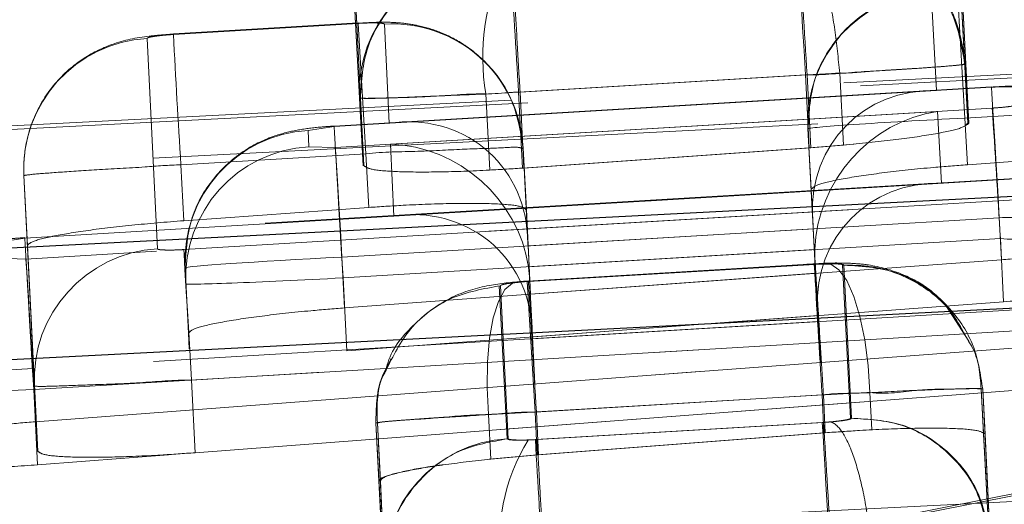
# Model space of a CAD drawing. Header units: millimetres. Extents: x 19 to 411, y 18 to 285.
# Tile 20 of 58: x 211.048 to 212.926, y 251.269 to 252.192. Entities that reach past the tile are written whole.
import ezdxf

# ---------------------------------------------------------------- set-up
doc = ezdxf.new("R2010")
doc.units = ezdxf.units.MM
doc.linetypes.add('HIDDEN', pattern=[1.905, 1.27, -0.635])

msp = doc.modelspace()

# ---------------------------------------------------------------- linework, layer by layer
at = {"color": 7, "linetype": 'HIDDEN', "lineweight": 18}
for p, q in [((212.850649, 252.107547), (212.835066, 252.399051)), ((212.838013, 252.399178), (212.852299, 252.107599)), ((211.680725, 252.334186), (211.696401, 252.042675)), ((211.698048, 252.042816), (211.683668, 252.334402)), ((212.856434, 251.994976), (212.841511, 252.273628)), ((212.858085, 251.995043), (212.844457, 252.273784)), ((212.796453, 252.057084), (212.786332, 252.245852)), ((212.850939, 252.004677), (212.836023, 252.253258)), ((211.69363, 252.185905), (211.341429, 252.164835)), ((211.693689, 252.184936), (211.341556, 252.163866)), ((211.687796, 252.196596), (211.703021, 251.913839)), ((211.690739, 252.196835), (211.704664, 251.914003)), ((211.693689, 252.184936), (211.708512, 251.93634)), ((211.753115, 251.994686), (211.743839, 252.183498)), ((211.291146, 252.156415), (211.310931, 251.755395)), ((211.341251, 252.164805), (211.32686, 252.163508)), ((213.888023, 252.136679), (205.469146, 251.704247)), ((212.612003, 252.090225), (212.612007, 252.090202)), ((212.612007, 252.090202), (212.619055, 251.952977)), ((212.850645, 252.107607), (212.850649, 252.107547)), ((212.850649, 252.107547), (212.856434, 251.994976)), ((212.852299, 252.107599), (212.852303, 252.107532)), ((212.858088, 251.994969), (212.852303, 252.107525)), ((211.999472, 252.053918), (212.546762, 252.086641)), ((212.549716, 252.086827), (212.002426, 252.054082)), ((212.546762, 252.086641), (212.553896, 251.947822)), ((212.549716, 252.086827), (212.556846, 251.948038)), ((212.7744, 252.056742), (211.647924, 251.989366)), ((211.647984, 251.988397), (212.796453, 252.057084)), ((212.901588, 252.063373), (211.753115, 251.994686)), ((212.901529, 252.064349), (211.775087, 251.996973)), ((211.999472, 252.053918), (212.006908, 251.909205)), ((212.002426, 252.054089), (212.009862, 251.909406)), ((211.696401, 252.042675), (211.703021, 251.913839)), ((211.698044, 252.042854), (211.698048, 252.042816)), ((211.698048, 252.042816), (211.704664, 251.914003)), ((211.937174, 252.050722), (211.944643, 251.905353)), ((212.798588, 252.017306), (211.650025, 251.948611)), ((211.755071, 251.954892), (212.9029, 252.023542)), ((212.805934, 251.880282), (212.798588, 252.017306)), ((213.203806, 252.025777), (212.850939, 252.004677)), ((212.850939, 252.004677), (212.855514, 251.915635)), ((211.598296, 251.980992), (211.647984, 251.988397)), ((211.599886, 251.950042), (211.598296, 251.980992)), ((212.551527, 251.984441), (212.557465, 251.86889)), ((212.551527, 251.984441), (212.560471, 251.817675)), ((212.853171, 251.992242), (212.856434, 251.994976)), ((211.650025, 251.948611), (211.599886, 251.950042)), ((211.761806, 251.817831), (211.755071, 251.954892)), ((212.006908, 251.909205), (212.553896, 251.947822)), ((212.008379, 251.947747), (212.016571, 251.780973)), ((212.008379, 251.947747), (212.014426, 251.830035)), ((212.014426, 251.830035), (212.008379, 251.947747)), ((212.009862, 251.909406), (212.556846, 251.948038)), ((212.553896, 251.947822), (212.638795, 251.955034)), ((212.556846, 251.948038), (212.619055, 251.952977)), ((212.855514, 251.915635), (213.208184, 251.940632)), ((211.355645, 251.91524), (211.708512, 251.93634)), ((211.708512, 251.93634), (211.713757, 251.834282)), ((213.509623, 251.92237), (211.761806, 251.817831)), ((213.509567, 251.923339), (211.783774, 251.820119)), ((211.355645, 251.91524), (211.361103, 251.809017)), ((211.076125, 251.493984), (211.05634, 251.895019)), ((211.05634, 251.895019), (211.063195, 251.761624)), ((211.05634, 251.895019), (211.063195, 251.761624)), ((212.783884, 251.879939), (211.058058, 251.776719)), ((211.058117, 251.775743), (212.805934, 251.880282)), ((213.210762, 251.864584), (211.060159, 251.735957)), ((211.361069, 251.753957), (213.510945, 251.88254)), ((212.566063, 251.708829), (212.557465, 251.86889)), ((211.713757, 251.834282), (211.361103, 251.809017)), ((212.022331, 251.668917), (212.014426, 251.830035)), ((212.017596, 251.761028), (212.916456, 251.814784)), ((212.916456, 251.814784), (212.920569, 251.734765)), ((212.561708, 251.793572), (211.662848, 251.739816)), ((212.561708, 251.793572), (212.566063, 251.708829)), ((211.008429, 251.768337), (211.058117, 251.775743)), ((212.918501, 251.775005), (212.018289, 251.72116)), ((212.918501, 251.775005), (212.924696, 251.65438)), ((211.063195, 251.761624), (211.082499, 251.369932)), ((211.664893, 251.70003), (212.564737, 251.753846)), ((212.017596, 251.761028), (212.022331, 251.668917)), ((211.060159, 251.735957), (211.01002, 251.737395)), ((211.662848, 251.739816), (211.667832, 251.642817)), ((212.920569, 251.734765), (212.022331, 251.668917)), ((212.564968, 251.733796), (212.569952, 251.640873)), ((212.564968, 251.733796), (212.570399, 251.628147)), ((211.363494, 251.719581), (211.369898, 251.594917)), ((212.5635, 251.726726), (212.01602, 251.693995)), ((212.016072, 251.693019), (212.563574, 251.725757)), ((212.564833, 251.726815), (212.018292, 251.694122)), ((212.564725, 251.725832), (212.018318, 251.693146)), ((212.563574, 251.725757), (212.579347, 251.72648)), ((212.564725, 251.725832), (212.564841, 251.726718)), ((212.617364, 251.724125), (212.632935, 251.432681)), ((212.634515, 251.432644), (212.620214, 251.724252)), ((211.664893, 251.70003), (211.672019, 251.561323)), ((211.667832, 251.642817), (212.566063, 251.708829)), ((212.020695, 251.697035), (212.025262, 251.604119)), ((212.020695, 251.697035), (212.026313, 251.587728)), ((211.978033, 251.393416), (211.962376, 251.684898)), ((211.965218, 251.685159), (211.979602, 251.393588)), ((212.003402, 251.692051), (211.996362, 251.692505)), ((212.018318, 251.693146), (212.003402, 251.692051)), ((212.030984, 251.444445), (212.016072, 251.693019)), ((212.026287, 251.584181), (213.524494, 251.673782)), ((212.026313, 251.587728), (212.924696, 251.65438)), ((212.858155, 251.579666), (212.814417, 251.647161)), ((213.526536, 251.634003), (211.375937, 251.505376)), ((212.570399, 251.628147), (211.672019, 251.561323)), ((212.57519, 251.538949), (212.570399, 251.628147)), ((212.571193, 251.61677), (211.072985, 251.527162)), ((211.075027, 251.487376), (213.225629, 251.616003)), ((213.527758, 251.610258), (212.030716, 251.497978)), ((212.571193, 251.61677), (212.57519, 251.538949)), ((211.371448, 251.564787), (211.369898, 251.594917)), ((212.026287, 251.584181), (212.030716, 251.497978)), ((212.030716, 251.497978), (212.026313, 251.587728)), ((211.072985, 251.527162), (211.078186, 251.425923)), ((211.078186, 251.425923), (212.57519, 251.538949)), ((211.383048, 251.366982), (213.531863, 251.530336)), ((211.076125, 251.493984), (211.082499, 251.369932)), ((213.231195, 251.507626), (211.082399, 251.343922)), ((211.375937, 251.505376), (211.383048, 251.366982)), ((211.075027, 251.487376), (211.082399, 251.343922)), ((212.578289, 251.477168), (212.030984, 251.444445)), ((212.033533, 251.444587), (212.580822, 251.477325)), ((212.578289, 251.477168), (212.582007, 251.404764)), ((212.580837, 251.477317), (212.584551, 251.404972)), ((212.669451, 251.481773), (212.673113, 251.41053)), ((212.8819, 251.488396), (212.881904, 251.488359)), ((212.897476, 251.196878), (212.8819, 251.488396)), ((212.881904, 251.488359), (212.886333, 251.402134)), ((212.88475, 251.488508), (212.899052, 251.196922)), ((212.88475, 251.488501), (212.88475, 251.488508)), ((212.88475, 251.488501), (212.88918, 251.402298)), ((211.942393, 251.439565), (211.946744, 251.354845)), ((212.030984, 251.444445), (212.035175, 251.362862)), ((212.033533, 251.444587), (212.037723, 251.363048)), ((215.673037, 251.414733), (206.578016, 250.946873)), ((211.727574, 251.42348), (211.727571, 251.423517)), ((211.727571, 251.423517), (211.743228, 251.132005)), ((211.727574, 251.42348), (211.733229, 251.31339)), ((211.730417, 251.42374), (211.730413, 251.423755)), ((211.730413, 251.423755), (211.736068, 251.31368)), ((211.7448, 251.132147), (211.730417, 251.42374)), ((211.730417, 251.42374), (211.736072, 251.313665)), ((212.578889, 251.424567), (212.031584, 251.391844)), ((212.035134, 251.392046), (212.58134, 251.424724)), ((212.58134, 251.424724), (212.594904, 251.425685)), ((212.582007, 251.404764), (212.035175, 251.362862)), ((212.584551, 251.404972), (212.037723, 251.363048)), ((212.90129, 251.122633), (212.886333, 251.402134)), ((212.902866, 251.1227), (212.88918, 251.402298)), ((212.031584, 251.391844), (212.017912, 251.391181)), ((213.413335, 251.381332), (212.061357, 251.115093)), ((213.44677, 251.384625), (212.063331, 251.112187)), ((212.035175, 251.362862), (211.943708, 251.35448)), ((212.037723, 251.363048), (211.946744, 251.354845)), ((211.733229, 251.31339), (211.748432, 251.030759)), ((211.736072, 251.313665), (211.750001, 251.030938))]:
    msp.add_line(p, q, dxfattribs=at)
at = {"color": 7, "linetype": 'HIDDEN', "lineweight": 18, "flags": 128}
for points in [[(212.546762, 252.086641), (212.544035, 252.132626), (212.541405, 252.177031), (212.538958, 252.218345), (212.536782, 252.255143), (212.534945, 252.286182), (212.533519, 252.310382), (212.532546, 252.326922), (212.532062, 252.335229)], [(213.919742, 252.131396), (213.18388, 252.093592), (210.240427, 251.942398), (205.500893, 251.698927)], [(213.919742, 252.131396), (213.18388, 252.093592), (210.240427, 251.942398), (205.500893, 251.698927)], [(205.594372, 251.635076), (206.330236, 251.672888), (209.273688, 251.824112), (214.07022, 252.07054)], [(205.594372, 251.635076), (206.330236, 251.672888), (209.273688, 251.824112), (214.07022, 252.07054)], [(212.916456, 251.814784), (212.913383, 251.866171), (212.91044, 251.915352), (212.907758, 251.960227), (212.905448, 251.998866), (212.903608, 252.029622), (212.902319, 252.051161), (212.901637, 252.062575), (212.901588, 252.063373)], [(211.647984, 251.988397), (211.648028, 251.9876), (211.648714, 251.976186), (211.649999, 251.954639), (211.651839, 251.92389), (211.654149, 251.885252), (211.656835, 251.840377), (211.659778, 251.791195), (211.662848, 251.739816)], [(211.664893, 251.70003), (211.662143, 251.746008), (211.659487, 251.790413), (211.657017, 251.831727), (211.654816, 251.868525), (211.652961, 251.899557), (211.651511, 251.923756), (211.650524, 251.940297), (211.650025, 251.948611)], [(211.072985, 251.527162), (211.069912, 251.578548), (211.066969, 251.62773), (211.064286, 251.672597), (211.061973, 251.711236), (211.060137, 251.741992), (211.058848, 251.763531), (211.058162, 251.774946), (211.058117, 251.775743)], [(211.361069, 251.753957), (211.361568, 251.745643), (211.362556, 251.72911), (211.364005, 251.70491), (211.36586, 251.673879), (211.368062, 251.63708), (211.370531, 251.595767), (211.373188, 251.551361), (211.375937, 251.505376)], [(211.075027, 251.487376), (211.072277, 251.533353), (211.069621, 251.577766), (211.067151, 251.619072), (211.06495, 251.655878), (211.063094, 251.68691), (211.061645, 251.711109), (211.060658, 251.727649), (211.060159, 251.735957)], [(212.579347, 251.72648), (212.594934, 251.726405), (212.610491, 251.715706), (212.625351, 251.69483), (212.638877, 251.664677), (212.650496, 251.626538), (212.659705, 251.582035), (212.666117, 251.533085), (212.669451, 251.481773)], [(211.996362, 251.692505), (211.987857, 251.690128), (211.973604, 251.677723), (211.961247, 251.655364), (211.951319, 251.623997), (211.944234, 251.584949), (211.940296, 251.539887), (211.939674, 251.490736), (211.942393, 251.439565)], [(212.593593, 251.175979), (212.590866, 251.221956), (212.588232, 251.266369), (212.585788, 251.307683), (212.583609, 251.344481), (212.581776, 251.37552), (212.580346, 251.39972), (212.579373, 251.41626), (212.578889, 251.424567)]]:
    msp.add_lwpolyline(points, dxfattribs=at)
at = {"color": 7, "linetype": 'Continuous', "lineweight": 25, "flags": 128}
for points in [[(205.327086, 251.46448), (206.06295, 251.502269), (209.00641, 251.653449), (213.745952, 251.896867)], [(214.227764, 251.708263), (213.491898, 251.670459), (210.548438, 251.519212), (205.751896, 251.272754)]]:
    msp.add_lwpolyline(points, dxfattribs=at)
at = {"color": 7, "linetype": 'HIDDEN', "lineweight": 18}
for centre, radius, start, end in [((96.579129, 245.198476), 116.174982, 3.39922631, 3.52203949), ((211.945605, 252.054994), 0.249508, 93.309108, 182.830067), ((212.342069, 252.120373), 0.410842, 153.773437, 189.760624), ((398.94332, 263.28098), 187.28067, 183.36062999, 183.43681604), ((212.800734, 251.996757), 0.249511, 93.309036, 182.829235), ((211.759204, 251.934441), 0.249531, 3.056701, 93.530152), ((211.305534, 251.907333), 0.249497, 93.306039, 182.828985), ((227.257433, 252.94107), 15.934842, 182.7956445, 183.6910542), ((187.085253, 250.278119), 25.87658, 3.3162496, 3.8676429), ((211.612696, 251.731902), 0.249506, 93.308593, 182.830582), ((211.61428, 251.700958), 0.2495, 93.307261, 182.831914), ((211.325329, 251.506304), 0.249507, 93.308155, 182.830116), ((291.878679, 256.295987), 79.446666, 183.29780385, 183.47739624), ((176.31637, 249.383113), 35.776604, 3.3032539, 3.7020635), ((140.731425, 246.927003), 71.990553, 3.38377974, 3.58197462), ((211.99244, 251.144317), 0.249515, 93.309959, 182.828312), ((212.317283, 251.204122), 0.353007, 148.001172, 190.566522), ((341.856868, 258.953907), 130.045335, 183.33359778, 183.44331356)]:
    msp.add_arc(centre, radius, start, end, dxfattribs=at)
for centre, major_axis, ratio, start_param, end_param in [((212.549263, 252.091753), (0.305443, 0.016164), 0.01617095, 4.71301831, 4.91841771), ((212.811321, 251.808503), (0.1945, -0.173621), 0.91538181, 2.31511384, 3.87752196), ((212.813455, 251.768722), (0.173715, 0.194606), 0.91538181, 0.8326149, 2.31511384), ((211.767984, 251.746101), (0.174186, 0.194255), 0.91537876, 5.53888526, 7.11803478), ((212.85111, 252.000254), (0.299583, 0.015813), 0.01475509, 1.57059437, 3.14177058), ((211.769939, 251.70631), (0.194072, -0.174023), 0.91537876, 0.83484948, 2.31734841), ((212.820803, 251.631699), (0.1945, -0.173621), 0.91538181, 2.31511384, 3.87752196), ((211.776673, 251.569249), (0.174186, 0.194255), 0.91537876, 5.53888526, 7.11803478), ((212.561758, 251.793577), (-0.012829, 0.249679), 0.00019859, 1.4741124, 1.570798), ((212.017547, 251.761028), (-0.012829, 0.249679), 0.00019859, 4.71239065, 4.79233485), ((212.81464, 251.746621), (0.013441, -0.250618), 0.99610417, 4.63022767, 4.71013686), ((211.663077, 251.735392), (0.299583, 0.015813), 0.01475509, 1.57077566, 3.14157198), ((211.771025, 251.684203), (0.012316, -0.250675), 0.99610388, 1.57304836, 1.66969895), ((211.664666, 251.704448), (0.299583, 0.015813), 0.01475509, 3.14157198, 4.71236831), ((211.073211, 251.522741), (0.299583, 0.015813), 0.01475509, 1.57077566, 3.14157198), ((211.074801, 251.491796), (0.299583, 0.015813), 0.01475509, 3.14157198, 4.71236831), ((212.578702, 251.472684), (0.300409, 0.015863), 0.01495806, 1.263129, 1.57138407), ((212.033341, 251.440199), (0.298905, 0.015773), 0.01458764, 1.56938612, 1.87920442)]:
    msp.add_ellipse(centre, major_axis=major_axis, ratio=ratio, start_param=start_param, end_param=end_param, dxfattribs=at)
for points, knots in [([(212.612003, 252.090225), (212.609265, 252.118223), (212.603789, 252.17422), (212.589135, 252.248357), (212.571675, 252.304435), (212.55824, 252.326816), (212.549679, 252.334273), (212.547252, 252.335396), (212.54563, 252.336146)], [0, 0, 0, 0, 0.22691655, 0.45383916, 0.6807738, 0.90769119, 0.93832127, 1, 1, 1, 1]), ([(212.586109, 252.343343), (212.619204, 252.341525), (212.685394, 252.33789), (212.771629, 252.28478), (212.83419, 252.205302), (212.84516, 252.140172), (212.850645, 252.107607)], [0, 0, 0, 0, 0.2499987, 0.4999938, 0.74999389, 1, 1, 1, 1]), ([(212.852299, 252.107599), (212.846822, 252.140164), (212.835867, 252.205293), (212.773306, 252.284773), (212.687065, 252.337886), (212.620863, 252.341509), (212.587763, 252.343321)], [0, 0, 0, 0, 0.25000678, 0.50000187, 0.74999924, 1, 1, 1, 1]), ([(211.932849, 252.30425), (211.900547, 252.29861), (211.835943, 252.287329), (211.757137, 252.225525), (211.704199, 252.140665), (211.700096, 252.075457), (211.698044, 252.042854)], [0, 0, 0, 0, 0.24999685, 0.50000132, 0.75000903, 1, 1, 1, 1]), ([(212.002415, 252.054089), (212.000641, 252.084954), (211.997092, 252.146683), (211.99255, 252.226105), (211.989263, 252.284574), (211.988673, 252.296668), (211.988378, 252.302715)], [0, 0, 0, 0, 0.24999921, 0.50000574, 0.75000063, 1, 1, 1, 1]), ([(212.835971, 252.254227), (212.826551, 252.253561), (212.801555, 252.251794), (212.765741, 252.247186), (212.717492, 252.235465), (212.658777, 252.207556), (212.601765, 252.155325), (212.557054, 252.077049), (212.553487, 252.016595), (212.551556, 251.983882)], [0, 0, 0, 0, 0.06315795, 0.167583, 0.26963614, 0.41124323, 0.59828793, 0.78262546, 1, 1, 1, 1]), ([(211.743839, 252.183498), (211.743616, 252.183784), (211.743026, 252.184542), (211.737232, 252.185436), (211.725739, 252.185914), (211.710529, 252.185768), (211.699205, 252.185209), (211.693689, 252.184936)], [0, 0, 0, 0, 0.13049089, 0.34618118, 0.56580692, 0.78850584, 1, 1, 1, 1]), ([(212.008335, 251.947732), (212.002962, 251.980348), (211.993587, 252.03726), (211.948339, 252.102289), (211.901034, 252.143354), (211.854085, 252.168052), (211.81151, 252.181001), (211.773482, 252.186325), (211.737936, 252.18791), (211.709518, 252.186195), (211.693738, 252.185242)], [0, 0, 0, 0, 0.2177351, 0.37992731, 0.51643282, 0.63329464, 0.73172105, 0.81343218, 0.89639914, 1, 1, 1, 1]), ([(211.32686, 252.163508), (211.316249, 252.162676), (211.280229, 252.159849), (211.228478, 252.149336), (211.162367, 252.116844), (211.106636, 252.065892), (211.069273, 251.999422), (211.056947, 251.942014), (211.05585, 251.910519), (211.056148, 251.89917), (211.056286, 251.896132), (211.056342, 251.895044), (211.056348, 251.894922)], [0, 0, 0, 0, 0.07498795, 0.25455356, 0.40163337, 0.57528076, 0.77378814, 0.9202779, 0.9788654, 0.99243382, 0.99915335, 1, 1, 1, 1]), ([(211.341556, 252.163866), (211.337639, 252.163607), (211.328033, 252.16297), (211.313775, 252.161573), (211.301205, 252.159811), (211.292706, 252.157988), (211.291667, 252.156941), (211.291146, 252.156415)], [0, 0, 0, 0, 0.1491, 0.36565267, 0.57845371, 0.78857354, 1, 1, 1, 1]), ([(212.546762, 252.086641), (212.546782, 252.086641), (212.580792, 252.08664), (212.648593, 252.093021), (212.738245, 252.097488), (212.80697, 252.102705), (212.843559, 252.105632), (212.850645, 252.107607), (212.850645, 252.107607), (212.850645, 252.107607)], [0, 0, 0, 0, 0.00012517, 0.21427224, 0.42473662, 0.63498282, 0.84797385, 0.99995697, 1, 1, 1, 1]), ([(212.852303, 252.107532), (212.852303, 252.107532), (212.852304, 252.107532), (212.847638, 252.106061), (212.820689, 252.103764), (212.764156, 252.099144), (212.688175, 252.095473), (212.634164, 252.090202), (212.612025, 252.090202), (212.612007, 252.090202)], [0, 0, 0, 0, 0.00014444, 0.15296375, 0.34158734, 0.58997294, 0.83473792, 0.99986095, 1, 1, 1, 1]), ([(212.002415, 252.054089), (212.002399, 252.054089), (211.994842, 252.05409), (211.953728, 252.050685), (211.879514, 252.048265), (211.792641, 252.044138), (211.730714, 252.042263), (211.701759, 252.041981), (211.699028, 252.042623), (211.698044, 252.042854)], [0, 0, 0, 0, 0.000101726, 0.047619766, 0.259770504, 0.472589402, 0.688524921, 0.88778646, 1, 1, 1, 1]), ([(213.216249, 251.826548), (213.210788, 251.859217), (213.201273, 251.91614), (213.1559, 251.981089), (213.108574, 252.022027), (213.061637, 252.04662), (213.01909, 252.059511), (212.981057, 252.064782), (212.945583, 252.066353), (212.917232, 252.06463), (212.90157, 252.063678)], [0, 0, 0, 0, 0.21832015, 0.38040052, 0.51686818, 0.63369467, 0.73206484, 0.81376925, 0.89712065, 1, 1, 1, 1]), ([(212.951727, 252.061935), (212.951505, 252.06222), (212.950914, 252.062979), (212.945139, 252.063873), (212.933646, 252.06435), (212.918433, 252.064205), (212.907104, 252.063645), (212.901588, 252.063373)], [0, 0, 0, 0, 0.13020364, 0.34579807, 0.56550564, 0.78845292, 1, 1, 1, 1]), ([(211.696401, 252.042675), (211.696401, 252.042675), (211.6964, 252.042675), (211.708259, 252.041326), (211.759715, 252.043199), (211.838972, 252.045234), (211.904149, 252.050722), (211.937154, 252.050722), (211.937174, 252.050722)], [0, 0, 0, 0, 0.00014463, 0.24827641, 0.50098827, 0.75405742, 0.99985195, 1, 1, 1, 1]), ([(212.9029, 252.023542), (212.908659, 252.023938), (212.920177, 252.02473), (212.935466, 252.026431), (212.946894, 252.028265), (212.952616, 252.029841), (212.953128, 252.030675), (212.953318, 252.030985)], [0, 0, 0, 0, 0.21893801, 0.43786217, 0.65669031, 0.87269215, 1, 1, 1, 1]), ([(211.647924, 251.989366), (211.638504, 251.988697), (211.613505, 251.986922), (211.577696, 251.98232), (211.529471, 251.970607), (211.470831, 251.942743), (211.413865, 251.890605), (211.369157, 251.812524), (211.365481, 251.752191), (211.363494, 251.719581)], [0, 0, 0, 0, 0.06324004, 0.16781779, 0.26995305, 0.41158306, 0.59850379, 0.78298952, 1, 1, 1, 1]), ([(212.619055, 251.952977), (212.651786, 251.95617), (212.717247, 251.962556), (212.794443, 251.973942), (212.848145, 251.985441), (212.854736, 251.991808), (212.858085, 251.995043)], [0, 0, 0, 0, 0.24787211, 0.49573535, 0.74383406, 1, 1, 1, 1]), ([(211.708512, 251.93634), (211.708533, 251.936343), (211.741867, 251.940265), (211.810221, 251.94046), (211.900664, 251.946016), (211.969445, 251.947216), (212.002706, 251.950789), (212.00838, 251.945196), (212.008379, 251.947745), (212.008379, 251.947747)], [0, 0, 0, 0, 0.00013593, 0.21464993, 0.43278969, 0.65161009, 0.86865279, 0.99987195, 1, 1, 1, 1]), ([(211.05634, 251.895019), (211.05634, 251.895019), (211.056339, 251.895019), (211.06781, 251.89732), (211.117205, 251.900877), (211.192569, 251.906261), (211.276393, 251.910122), (211.332678, 251.915241), (211.355624, 251.91524), (211.355645, 251.91524)], [0, 0, 0, 0, 0.00012711, 0.21590437, 0.42828929, 0.63992451, 0.85320158, 0.99986495, 1, 1, 1, 1]), ([(211.704664, 251.914003), (211.708231, 251.911305), (211.715365, 251.905909), (211.768474, 251.901813), (211.846248, 251.901399), (211.931696, 251.904334), (211.987834, 251.907977), (212.009862, 251.909406)], [0, 0, 0, 0, 0.21552553, 0.43107063, 0.64621692, 0.86118144, 1, 1, 1, 1]), ([(212.557465, 251.86889), (212.560643, 251.872001), (212.566998, 251.878223), (212.618542, 251.889584), (212.694652, 251.900763), (212.778627, 251.909762), (212.833896, 251.913984), (212.855514, 251.915635)], [0, 0, 0, 0, 0.215698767, 0.4314036, 0.646963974, 0.861908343, 1, 1, 1, 1]), ([(212.014426, 251.830035), (212.01097, 251.832678), (212.004059, 251.837965), (211.95196, 251.841947), (211.875571, 251.84231), (211.791283, 251.839372), (211.735742, 251.835726), (211.713757, 251.834282)], [0, 0, 0, 0, 0.2150925, 0.43020203, 0.64491275, 0.85944279, 1, 1, 1, 1]), ([(212.916456, 251.814784), (212.916476, 251.814784), (212.950037, 251.814783), (213.018083, 251.82081), (213.108698, 251.82378), (213.177419, 251.826446), (213.210603, 251.827206), (213.216268, 251.826183), (213.216267, 251.826183), (213.216267, 251.826183)], [0, 0, 0, 0, 0.000127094, 0.214685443, 0.433107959, 0.652087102, 0.86907039, 0.999872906, 1, 1, 1, 1]), ([(211.361103, 251.809017), (211.327365, 251.806301), (211.259892, 251.800867), (211.170323, 251.789935), (211.102957, 251.778464), (211.067821, 251.768638), (211.064496, 251.763596), (211.063195, 251.761624)], [0, 0, 0, 0, 0.21511326, 0.43020568, 0.64571256, 0.86142473, 1, 1, 1, 1]), ([(213.217858, 251.795234), (213.216614, 251.794864), (213.213285, 251.793876), (213.178494, 251.791036), (213.11004, 251.785307), (213.019959, 251.783294), (212.951911, 251.770827), (212.918521, 251.775003), (212.918501, 251.775005)], [0, 0, 0, 0, 0.131054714, 0.350676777, 0.569031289, 0.784709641, 0.999871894, 1, 1, 1, 1]), ([(211.058058, 251.776719), (211.048637, 251.776051), (211.023638, 251.774277), (210.98783, 251.769663), (210.939605, 251.757954), (210.880968, 251.730087), (210.823994, 251.677957), (210.779293, 251.599871), (210.775616, 251.539536), (210.773628, 251.506926)], [0, 0, 0, 0, 0.063239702, 0.167818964, 0.269953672, 0.411582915, 0.598491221, 0.782990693, 1, 1, 1, 1]), ([(211.310931, 251.755395), (211.311156, 251.755107), (211.311752, 251.754346), (211.317543, 251.753447), (211.32903, 251.752986), (211.344232, 251.753113), (211.355553, 251.753681), (211.361069, 251.753957)], [0, 0, 0, 0, 0.13120178, 0.34669179, 0.56603976, 0.78856837, 1, 1, 1, 1]), ([(213.22114, 251.731315), (213.217682, 251.733917), (213.210765, 251.739121), (213.158668, 251.742915), (213.082294, 251.743082), (212.998045, 251.739975), (212.942535, 251.736242), (212.920569, 251.734765)], [0, 0, 0, 0, 0.21511416, 0.4302477, 0.6449514, 0.85950261, 1, 1, 1, 1]), ([(212.836251, 251.623863), (212.820526, 251.642193), (212.791191, 251.676388), (212.731724, 251.709534), (212.675717, 251.724914), (212.62523, 251.728746), (212.586358, 251.728154), (212.558205, 251.72644), (212.549429, 251.725906)], [0, 0, 0, 0, 0.2198293, 0.41010731, 0.62316091, 0.74347899, 0.9200377, 1, 1, 1, 1]), ([(212.620214, 251.724252), (212.619972, 251.724566), (212.619328, 251.725401), (212.613079, 251.726389), (212.603059, 251.726812), (212.590632, 251.726852), (212.578508, 251.726573), (212.568461, 251.726033), (212.564725, 251.725832)], [0, 0, 0, 0, 0.12890796, 0.34324704, 0.55750514, 0.65113318, 0.87029326, 1, 1, 1, 1]), ([(212.564841, 251.726718), (212.564845, 251.72675), (212.564934, 251.727529), (212.565591, 251.720854), (212.567554, 251.693149), (212.571194, 251.636151), (212.575786, 251.561524), (212.579144, 251.505392), (212.580822, 251.477325)], [0, 0, 0, 0, 0.005744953, 0.141254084, 0.355940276, 0.570621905, 0.785308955, 1, 1, 1, 1]), ([(212.623093, 251.727813), (212.622227, 251.727875), (212.606608, 251.728986), (212.590139, 251.728168), (212.574583, 251.727396)], [0, 0, 0, 0, 0.05543791, 1, 1, 1, 1]), ([(212.617364, 251.724125), (212.6344, 251.724119), (212.681641, 251.724102), (212.754002, 251.698262), (212.821294, 251.647235), (212.846166, 251.60091), (212.857719, 251.57939)], [0, 0, 0, 0, 0.17087357, 0.473849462, 0.755587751, 1, 1, 1, 1]), ([(212.88475, 251.488508), (212.88055, 251.516327), (212.872149, 251.571965), (212.82532, 251.644272), (212.772745, 251.68624), (212.704945, 251.719094), (212.657257, 251.721997), (212.620214, 251.724252)], [0, 0, 0, 0, 0.21377663, 0.42755289, 0.64131936, 0.72138258, 1, 1, 1, 1]), ([(212.924696, 251.65438), (212.958439, 251.657168), (213.02592, 251.662743), (213.115508, 251.673776), (213.182901, 251.685215), (213.218041, 251.694939), (213.221359, 251.699868), (213.222656, 251.701796)], [0, 0, 0, 0, 0.21513305, 0.4302369, 0.64578976, 0.86150752, 1, 1, 1, 1]), ([(211.965218, 251.685159), (211.933099, 251.679463), (211.868859, 251.668072), (211.788417, 251.607955), (211.760225, 251.550843), (211.746432, 251.5229)], [0, 0, 0, 0, 0.3380628, 0.67613307, 1, 1, 1, 1]), ([(212.00845, 251.693571), (211.986995, 251.691651), (211.941757, 251.687603), (211.866268, 251.665332), (211.796924, 251.612832), (211.754074, 251.559624), (211.747294, 251.526641), (211.746518, 251.522863)], [0, 0, 0, 0, 0.20414841, 0.43042817, 0.7039327, 0.96608411, 1, 1, 1, 1]), ([(212.003402, 251.692051), (211.997623, 251.691482), (211.986064, 251.690344), (211.973273, 251.688333), (211.966184, 251.68652), (211.965499, 251.685554), (211.965218, 251.685159)], [0, 0, 0, 0, 0.27168948, 0.5434172, 0.81307569, 1, 1, 1, 1]), ([(212.018423, 251.694129), (212.016558, 251.694016), (212.009055, 251.693559), (212.001657, 251.692945), (211.996097, 251.692483)], [0, 0, 0, 0, 0.24853958, 1, 1, 1, 1]), ([(211.369898, 251.594917), (211.373082, 251.598077), (211.37945, 251.604397), (211.431012, 251.616006), (211.507148, 251.627481), (211.591077, 251.636741), (211.646283, 251.641111), (211.667832, 251.642817)], [0, 0, 0, 0, 0.215785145, 0.431569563, 0.647251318, 0.862306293, 1, 1, 1, 1]), ([(212.857719, 251.57939), (212.859746, 251.576286), (212.877079, 251.54974), (212.879639, 251.517163), (212.8819, 251.488396)], [0, 0, 0, 0, 0.116936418, 1, 1, 1, 1]), ([(211.727571, 251.423517), (211.727899, 251.452063), (211.728399, 251.495618), (211.749529, 251.53313), (211.756811, 251.546056)], [0, 0, 0, 0, 0.65541961, 1, 1, 1, 1]), ([(211.746432, 251.5229), (211.74573, 251.521739), (211.728322, 251.492928), (211.729389, 251.45763), (211.730413, 251.423755)], [0, 0, 0, 0, 0.04030606, 1, 1, 1, 1]), ([(211.375937, 251.505376), (211.375917, 251.505376), (211.342364, 251.505377), (211.274343, 251.499362), (211.183778, 251.496389), (211.115101, 251.49372), (211.081823, 251.492965), (211.076125, 251.493984), (211.076125, 251.493984), (211.076125, 251.493984)], [0, 0, 0, 0, 0.00012708, 0.21460718, 0.43289346, 0.65159303, 0.86827664, 0.99987292, 1, 1, 1, 1]), ([(212.580837, 251.47731), (212.580857, 251.477312), (212.601614, 251.479908), (212.65684, 251.480059), (212.722878, 251.484434), (212.790522, 251.487038), (212.846027, 251.488935), (212.879045, 251.489656), (212.884751, 251.488501), (212.88475, 251.488501), (212.88475, 251.488501)], [0, 0, 0, 0, 0.00012612, 0.13176252, 0.34656882, 0.43943536, 0.65411852, 0.87046503, 0.99987485, 1, 1, 1, 1]), ([(212.881904, 251.488359), (212.881904, 251.488359), (212.881905, 251.488359), (212.873737, 251.489747), (212.834132, 251.487882), (212.76343, 251.488652), (212.701733, 251.477736), (212.669471, 251.48177), (212.669451, 251.481773)], [0, 0, 0, 0, 0.00016042, 0.20854757, 0.470293, 0.73347972, 0.99983587, 1, 1, 1, 1]), ([(212.030984, 251.444445), (212.030965, 251.444445), (211.996921, 251.444446), (211.929054, 251.438042), (211.839361, 251.433577), (211.770713, 251.428347), (211.734448, 251.425445), (211.727574, 251.423479), (211.727574, 251.42348), (211.727574, 251.42348)], [0, 0, 0, 0, 0.00012518, 0.21449509, 0.42536597, 0.63615829, 0.8496454, 0.99987482, 1, 1, 1, 1]), ([(211.730413, 251.423755), (211.730413, 251.423755), (211.730413, 251.423755), (211.737429, 251.425622), (211.775643, 251.428996), (211.847741, 251.432996), (211.909794, 251.439566), (211.942373, 251.439565), (211.942393, 251.439565)], [0, 0, 0, 0, 0.00011669, 0.19027265, 0.46263665, 0.73270237, 0.99983699, 1, 1, 1, 1]), ([(212.632935, 251.432681), (212.632625, 251.432277), (212.631872, 251.431296), (212.625035, 251.429516), (212.612761, 251.427561), (212.596806, 251.425799), (212.584863, 251.424978), (212.578889, 251.424567)], [0, 0, 0, 0, 0.15229758, 0.36994327, 0.5824342, 0.7911301, 1, 1, 1, 1]), ([(212.632935, 251.432681), (212.666031, 251.430863), (212.732221, 251.427228), (212.818456, 251.374117), (212.881022, 251.294641), (212.891989, 251.22951), (212.897472, 251.196945)], [0, 0, 0, 0, 0.24999731, 0.49999155, 0.74999615, 1, 1, 1, 1]), ([(210.780293, 251.377211), (210.783477, 251.380397), (210.789845, 251.386769), (210.841409, 251.398527), (210.917544, 251.410223), (211.001465, 251.419675), (211.056657, 251.42417), (211.078186, 251.425923)], [0, 0, 0, 0, 0.21579902, 0.43160156, 0.64731192, 0.86242464, 1, 1, 1, 1]), ([(212.88918, 251.402298), (212.885644, 251.404946), (212.878572, 251.410244), (212.825539, 251.413963), (212.747833, 251.413887), (212.66252, 251.410455), (212.606489, 251.406515), (212.584551, 251.404972)], [0, 0, 0, 0, 0.215688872, 0.431402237, 0.64661324, 0.861636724, 1, 1, 1, 1]), ([(212.594904, 251.425685), (212.598751, 251.426032), (212.608297, 251.426894), (212.621221, 251.428572), (212.629441, 251.430182), (212.633825, 251.431567), (212.634255, 251.432237), (212.634515, 251.432644)], [0, 0, 0, 0, 0.17369032, 0.43093784, 0.68828179, 0.81108155, 1, 1, 1, 1]), ([(212.672494, 251.180337), (212.669535, 251.208323), (212.663617, 251.264292), (212.646762, 251.338304), (212.626273, 251.394219), (212.610114, 251.416584), (212.599784, 251.423899), (212.596813, 251.424986), (212.594904, 251.425685)], [0, 0, 0, 0, 0.22672774, 0.45344291, 0.6801661, 0.9068862, 0.94018949, 1, 1, 1, 1]), ([(212.899052, 251.196922), (212.893574, 251.229487), (212.882619, 251.294616), (212.820058, 251.374096), (212.733817, 251.427209), (212.667616, 251.430832), (212.634515, 251.432644)], [0, 0, 0, 0, 0.25000723, 0.50000137, 0.74999895, 1, 1, 1, 1]), ([(211.979602, 251.393588), (211.9473, 251.387945), (211.882697, 251.376659), (211.803895, 251.314855), (211.750954, 251.230002), (211.746849, 251.164795), (211.744796, 251.132192)], [0, 0, 0, 0, 0.25000719, 0.50000818, 0.75000387, 1, 1, 1, 1]), ([(212.017912, 251.391181), (212.01313, 251.391045), (212.00258, 251.390745), (211.989449, 251.391001), (211.979924, 251.391885), (211.978663, 251.392906), (211.978033, 251.393416)], [0, 0, 0, 0, 0.21468105, 0.47351415, 0.7371435, 1, 1, 1, 1]), ([(211.979602, 251.393588), (211.979795, 251.393319), (211.980334, 251.39257), (211.985567, 251.391601), (211.996816, 251.390996), (212.012742, 251.391038), (212.026322, 251.391544), (212.033844, 251.391972), (212.035134, 251.392046)], [0, 0, 0, 0, 0.1101748, 0.3076489, 0.52269052, 0.73766357, 0.95498129, 1, 1, 1, 1]), ([(212.049179, 251.143412), (212.047404, 251.174279), (212.043855, 251.236013), (212.039316, 251.315434), (212.036017, 251.373905), (212.035429, 251.385999), (212.035134, 251.392046)], [0, 0, 0, 0, 0.250009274, 0.500014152, 0.750002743, 1, 1, 1, 1]), ([(211.082499, 251.369932), (211.085959, 251.367277), (211.092879, 251.361967), (211.144972, 251.358163), (211.221332, 251.358152), (211.305569, 251.361505), (211.361069, 251.365428), (211.383048, 251.366982)], [0, 0, 0, 0, 0.215150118, 0.430329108, 0.644985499, 0.859402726, 1, 1, 1, 1]), ([(211.082399, 251.343922), (211.048875, 251.341635), (210.981826, 251.337059), (210.89218, 251.334628), (210.824196, 251.335974), (210.787481, 251.340493), (210.783469, 251.34506), (210.78185, 251.346902)], [0, 0, 0, 0, 0.213599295, 0.427198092, 0.640865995, 0.855111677, 1, 1, 1, 1]), ([(211.855806, 251.343788), (211.852733, 251.343407), (211.819742, 251.339314), (211.775709, 251.330726), (211.738053, 251.320626), (211.7346, 251.315446), (211.733229, 251.31339)], [0, 0, 0, 0, 0.03705188, 0.39769128, 0.76090723, 1, 1, 1, 1]), ([(211.946744, 251.354845), (211.915086, 251.351236), (211.851771, 251.344019), (211.781602, 251.331894), (211.741807, 251.321383), (211.737774, 251.315956), (211.736072, 251.313665)], [0, 0, 0, 0, 0.2679595, 0.53590717, 0.80407916, 1, 1, 1, 1])]:
    msp.add_open_spline(points, degree=3, knots=knots, dxfattribs=at)

doc.saveas('drawing.dxf')
